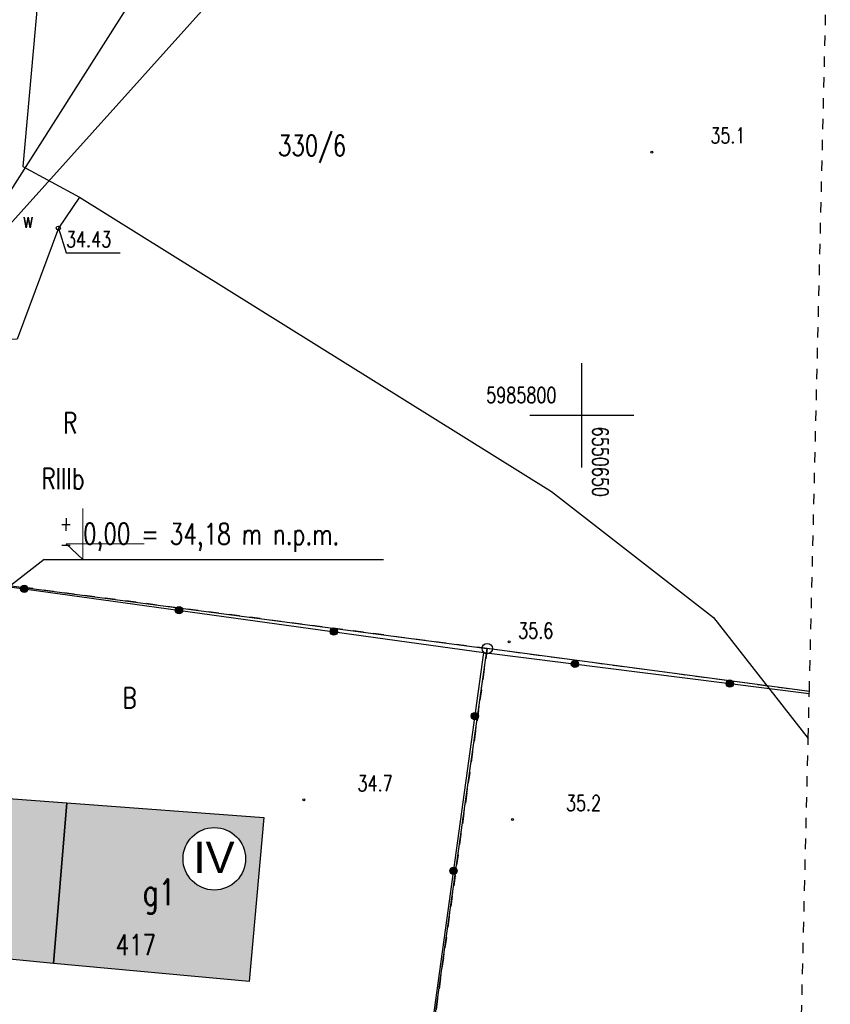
# Model space of a CAD drawing. Header units: millimetres. Extents: x 42484 to 45713, y 27065 to 28593.
# Tile 21 of 23: x 42665 to 42704, y 28476 to 28523. Entities that reach past the tile are written whole.
import ezdxf
from ezdxf.enums import TextEntityAlignment as Align

# ---------------------------------------------------------------- set-up
doc = ezdxf.new("R2010")
doc.units = ezdxf.units.MM
doc.linetypes.add('2', pattern=[1, 0.5, -0.5])
doc.linetypes.add('901', pattern=[0])
doc.layers.add('&_opisy_100', color=51, linetype='Continuous', lineweight=20)
doc.layers.add('KAM-pro Opis Kanalizacji Sanitarnej', color=16, linetype='Continuous', lineweight=13)
for name, color, linetype in [('202-punkt_graniczny', 7, 'Continuous'), ('209-oznaczenie_konturu_klasyfik', 7, 'Continuous'), ('210-oznaczenie_konturu_uzytku_g', 7, 'Continuous'), ('211-numer_dzialki_ewidencyjnej', 7, 'Continuous'), ('218-kontur_uzytku_gruntowego', 7, 'Continuous'), ('219-dzialka_ewidencyjna', 7, 'Continuous'), ('312-budynek_ewidencyjny', 7, 'Continuous'), ('312-oznaczenie_budynku_ewidency', 7, 'Continuous'), ('ogrodzenie_trwale', 7, 'Continuous'), ('opisy', 7, 'Continuous'), ('pikieta_naturalna', 7, 'Continuous'), ('pikieta_naturalna-Atr2', 7, 'Continuous'), ('przewod_elektroenergetyczny_pod', 7, 'Continuous'), ('przewod_wodociagowy', 7, 'Continuous'), ('rzedna-Atr2', 7, 'Continuous'), ('Zakres', 7, 'Continuous'), ('zasuwa_lub_zawor-Atr17', 7, 'Continuous')]:
    doc.layers.add(name, color=color, linetype=linetype)
doc.styles.add('Romans', font='romans.shx', dxfattribs={"width": 0.75})
doc.styles.get("Standard").update_dxf_attribs({"font": 'arial.ttf'})
doc.styles.add('STYL_ARIAL', font='simplex', dxfattribs={"width": 0.75, "oblique": 0.1})

# ---------------------------------------------------------------- blocks, each defined once
blk = doc.blocks.new('202')
at = {"color": 0}
blk.add_circle((0, 0), 0.25, dxfattribs=at)
blk = doc.blocks.new('PW01')
at = {"color": 7}
blk.add_polyline3d([(0.045, 0, 0), (0.0318, -0.0318, 0), (0, -0.045, 0), (-0.0318, -0.0318, 0), (-0.045, 0, 0), (-0.0318, 0.0318, 0), (0, 0.045, 0), (0.0318, 0.0318, 0), (0.045, 0, 0)], dxfattribs=at)

msp = doc.modelspace()

# ---------------------------------------------------------------- hatches: boundary and pattern name
at = {"transparency": 33554585}
h = msp.add_hatch(color=1, dxfattribs=at)
h.set_gradient(color1=(228, 162, 119), color2=(228, 162, 119))
h.paths.add_polyline_path([(42667.201, 28485.666), (42660.121, 28486.196), (42659.551, 28478.556), (42663.301, 28478.276), (42666.571, 28477.966)])
h.paths.add_polyline_path([(42663.058, 28480.269, -1), (42660.058, 28480.269, -1)], flags=16)
h.paths.add_polyline_path([(42662.145, 28485.383), (42662.366, 28487.815), (42660.314, 28488.002), (42660.093, 28485.57)], flags=9)
h.paths.add_polyline_path([(42667.34, 28483.223), (42667.508, 28485.659), (42665.452, 28485.8), (42665.284, 28483.364)], flags=9)
h.paths.add_polyline_path([(42665.099, 28482.109), (42665.267, 28484.546), (42663.211, 28484.687), (42663.043, 28482.251)], flags=24)
h.paths.add_polyline_path([(42660.173, 28478.774), (42662.902, 28478.774), (42662.902, 28481.865), (42660.173, 28481.865)], flags=24)
h.paths.add_polyline_path([(42663.11, 28478.601), (42663.951, 28478.534), (42664.055, 28479.843), (42663.214, 28479.909)], flags=24)
h.paths.add_polyline_path([(42662.991, 28479.676), (42665.241, 28479.676), (42665.241, 28481.176), (42662.991, 28481.176)], flags=24)
h.paths.add_polyline_path([(42662.537, 28481.655), (42664.725, 28481.655), (42664.725, 28483.53), (42662.537, 28483.53)], flags=24)
h = msp.add_hatch(color=1, dxfattribs=at)
h.set_gradient(color1=(228, 162, 119), color2=(228, 162, 119))
h.paths.add_polyline_path([(42675.961, 28477.096), (42676.671, 28484.966), (42667.201, 28485.666), (42666.571, 28477.966)])
h.paths.add_polyline_path([(42672.786, 28482.986, -1), (42675.786, 28482.986, -1)], flags=16)
h.paths.add_polyline_path([(42672.715, 28481.491), (42675.445, 28481.491), (42675.445, 28484.582), (42672.715, 28484.582)], flags=24)
h.paths.add_polyline_path([(42669.301, 28478.106), (42671.587, 28478.106), (42671.587, 28479.606), (42669.301, 28479.606)], flags=24)
h.paths.add_polyline_path([(42670.679, 28479.924), (42672.583, 28479.924), (42672.583, 28482.424), (42670.679, 28482.424)], flags=24)

# ---------------------------------------------------------------- linework, layer by layer
at = {"layer": '&_opisy_100', "color": 0}
msp.add_lwpolyline([(42667.983, 28499.81), (42667.977, 28497.36), (42667.176, 28498.114), (42670.919, 28498.105)], dxfattribs=at)
for q in [(42646.841, 28482.284), (42682.409, 28497.36)]:
    msp.add_line((42666.118, 28497.36), q)
msp.add_circle((42674.286, 28482.986), 1.5)
at = {"layer": '218-kontur_uzytku_gruntowego', "color": 3, "linetype": '2'}
for points in [[(42687.391, 28493.076, 0), (42655.411, 28497.296, 0)], [(42687.391, 28493.076, 0), (42680.621, 28445.246, 0)], [(42680.621, 28445.246, 0), (42687.391, 28493.076, 0)], [(42702.854, 28491.015, 0), (42687.391, 28493.076, 0)]]:
    msp.add_polyline3d(points, dxfattribs=at)
at = {"layer": '219-dzialka_ewidencyjna', "color": 7}
for points in [[(42655.411, 28497.296, 0), (42687.391, 28493.076, 0)], [(42680.621, 28445.246, 0), (42687.391, 28493.076, 0)], [(42702.854, 28491.015, 0), (42687.391, 28493.076, 0)]]:
    msp.add_polyline3d(points, dxfattribs=at)
at = {"layer": '312-budynek_ewidencyjny', "color": 7}
for points in [[(42660.121, 28486.196, 0), (42667.201, 28485.666, 0)], [(42666.571, 28477.966, 0), (42667.201, 28485.666, 0)], [(42667.201, 28485.666, 0), (42666.571, 28477.966, 0)], [(42667.201, 28485.666, 0), (42676.671, 28484.966, 0)], [(42676.671, 28484.966, 0), (42675.961, 28477.096, 0)], [(42666.571, 28477.966, 0), (42663.301, 28478.276, 0)], [(42675.961, 28477.096, 0), (42666.571, 28477.966, 0)]]:
    msp.add_polyline3d(points, dxfattribs=at)
at = {"layer": 'KAM-pro Opis Kanalizacji Sanitarnej', "color": 32, "lineweight": 25, "true_color": 0xcc6600}
msp.add_line((42687.909, 28539.549), (42639.116, 28485.222), dxfattribs=at)
at = {"layer": 'ogrodzenie_trwale', "color": 7, "linetype": '901'}
for points in [[(42654.599, 28469.75, 0), (42655.129, 28487.484, 0), (42655.324, 28497.306, 0), (42687.221, 28492.896, 0)], [(42680.561, 28445.276, 0), (42681.061, 28449.006, 0), (42681.491, 28451.396, 0), (42687.221, 28492.896, 0), (42702.852, 28490.914, 0)]]:
    msp.add_polyline3d(points, dxfattribs=at)
at = {"layer": 'ogrodzenie_trwale', "color": 7}
for centre, radius in [((42665.164, 28495.946), 0.175), ((42665.164, 28495.946), 0.158), ((42665.164, 28495.946), 0.14), ((42665.164, 28495.946), 0.122), ((42665.164, 28495.946), 0.105), ((42665.164, 28495.946), 0.0875), ((42665.164, 28495.946), 0.07), ((42665.164, 28495.946), 0.0525), ((42665.164, 28495.946), 0.035), ((42672.594, 28494.919), 0.175), ((42672.594, 28494.919), 0.158), ((42672.594, 28494.919), 0.14), ((42672.594, 28494.919), 0.122), ((42672.594, 28494.919), 0.105), ((42672.594, 28494.919), 0.0875), ((42672.594, 28494.919), 0.07), ((42672.594, 28494.919), 0.0525), ((42672.594, 28494.919), 0.035), ((42680.023, 28493.892), 0.175), ((42680.023, 28493.892), 0.158), ((42680.023, 28493.892), 0.14), ((42680.023, 28493.892), 0.122), ((42680.023, 28493.892), 0.105), ((42680.023, 28493.892), 0.0875), ((42680.023, 28493.892), 0.07), ((42680.023, 28493.892), 0.0525), ((42680.023, 28493.892), 0.035), ((42691.6, 28492.341), 0.175), ((42691.6, 28492.341), 0.158), ((42691.6, 28492.341), 0.14), ((42691.6, 28492.341), 0.122), ((42691.6, 28492.341), 0.105), ((42691.6, 28492.341), 0.0875), ((42691.6, 28492.341), 0.07), ((42691.6, 28492.341), 0.0525), ((42691.6, 28492.341), 0.035), ((42699.041, 28491.397), 0.175), ((42699.041, 28491.397), 0.158), ((42699.041, 28491.397), 0.14), ((42699.041, 28491.397), 0.122), ((42699.041, 28491.397), 0.105), ((42699.041, 28491.397), 0.0875), ((42699.041, 28491.397), 0.07), ((42699.041, 28491.397), 0.0525), ((42699.041, 28491.397), 0.035), ((42686.799, 28489.84), 0.175), ((42686.799, 28489.84), 0.158), ((42686.799, 28489.84), 0.14), ((42686.799, 28489.84), 0.122), ((42686.799, 28489.84), 0.105), ((42686.799, 28489.84), 0.0875), ((42686.799, 28489.84), 0.07), ((42686.799, 28489.84), 0.0525), ((42686.799, 28489.84), 0.035), ((42685.773, 28482.41), 0.175), ((42685.773, 28482.41), 0.158), ((42685.773, 28482.41), 0.14), ((42685.773, 28482.41), 0.122), ((42685.773, 28482.41), 0.105), ((42685.773, 28482.41), 0.0875), ((42685.773, 28482.41), 0.07), ((42685.773, 28482.41), 0.0525), ((42685.773, 28482.41), 0.035)]:
    msp.add_circle(centre, radius, dxfattribs=at)
at = {"layer": 'opisy', "color": 7}
for points in [[(42691.931, 28501.776, 0), (42691.931, 28506.776, 0)], [(42689.431, 28504.276, 0), (42694.431, 28504.276, 0)]]:
    msp.add_polyline3d(points, dxfattribs=at)
at = {"layer": 'przewod_elektroenergetyczny_pod', "color": 1}
msp.add_polyline3d([(42644.715, 28483.919, 0), (42677.231, 28535.066, 0)], dxfattribs=at)
at = {"layer": 'przewod_wodociagowy', "color": 5}
for points in [[(42666.995, 28537.494, 0), (42665.101, 28516.226, 0), (42667.811, 28514.756, 0), (42690.481, 28500.626, 0), (42698.261, 28494.576, 0), (42702.8, 28488.755, 0)], [(42667.811, 28514.756, 0), (42666.801, 28513.266, 0), (42664.831, 28507.936, 0), (42636.711, 28507.896, 0), (42615.521, 28511.046, 0)]]:
    msp.add_polyline3d(points, dxfattribs=at)
at = {"layer": 'rzedna-Atr2', "color": 7}
msp.add_polyline3d([(42666.801, 28513.266, 0), (42667.171, 28512.076, 0), (42669.772, 28512.076, 0)], dxfattribs=at)
at = {"layer": 'Zakres', "color": 3, "linetype": '2', "lineweight": 30}
msp.add_polyline3d([(42701.65, 28440.842, 0), (42701.65, 28440.842, 0), (42701.685, 28442.3, 0), (42701.8, 28447.1, 0), (42701.861, 28449.626, 0), (42701.87, 28450.007, 0), (42701.888, 28450.746, 0), (42701.888, 28450.746, 0), (42702.097, 28459.46, 0), (42702.8, 28488.755, 0), (42702.852, 28490.914, 0), (42702.854, 28491.015, 0), (42702.854, 28491.015, 0), (42703.861, 28532.956, 0), (42666.995, 28537.494, 0), (42661.794, 28538.135, 0), (42660.244, 28538.326, 0), (42660.241, 28538.326, 0), (42658.39, 28538.554, 0), (42589.106, 28547.082, 0)], dxfattribs=at)
at = {"layer": 'zasuwa_lub_zawor-Atr17', "color": 5}
msp.add_polyline3d([(42666.73, 28513.197, 0), (42666.703, 28513.269, 0), (42666.736, 28513.338, 0), (42666.808, 28513.364, 0), (42666.877, 28513.332, 0), (42666.903, 28513.26, 0), (42666.871, 28513.191, 0), (42666.799, 28513.165, 0), (42666.73, 28513.197, 0)], dxfattribs=at)

# ---------------------------------------------------------------- block references
at = {"layer": '202-punkt_graniczny', "color": 7}
msp.add_blockref('202', (42687.391, 28493.076), dxfattribs=at)
at = {"layer": 'pikieta_naturalna', "color": 7}
for p in [(42695.291, 28516.906), (42688.441, 28493.406), (42678.591, 28485.816), (42688.601, 28484.876)]:
    msp.add_blockref('PW01', p, dxfattribs=at)

# ---------------------------------------------------------------- texts
at = {"layer": '&_opisy_100', "color": 0, "insert": (42666.873, 28499.447), "char_height": 1.0125, "width": 21.03191, "attachment_point": 1, "rotation": 359.8762, "style": 'Romans'}
msp.add_mtext('\\A1;{\\H0.7x;\\S+^ -;} 0,00 = 34,18 m n.p.m.', dxfattribs=at)
at = {"insert": (42673.285, 28483.81), "char_height": 1.5, "attachment_point": 1}
msp.add_mtext_dynamic_manual_height_columns('IV', width=49.94873, gutter_width=12.5, heights=[0], dxfattribs=at)
at = {"layer": '209-oznaczenie_konturu_klasyfik', "color": 3, "style": 'STYL_ARIAL', "width": 0.75}
msp.add_text('RIIIb', height=1, dxfattribs=at).set_placement((42665.994, 28501.732), align=Align.TOP_LEFT)
at = {"layer": '210-oznaczenie_konturu_uzytku_g', "color": 3, "style": 'STYL_ARIAL', "width": 0.75}
for s, p in [('R', (42667.028, 28503.11)), ('B', (42669.878, 28489.91))]:
    msp.add_text(s, height=1, dxfattribs=at).set_placement(p, align=Align.BOTTOM_LEFT)
at = {"layer": '211-numer_dzialki_ewidencyjnej', "color": 7, "style": 'STYL_ARIAL', "width": 0.75}
msp.add_text('330/6', height=1, dxfattribs=at).set_placement((42677.345, 28517.727), align=Align.TOP_LEFT)
at = {"layer": '312-oznaczenie_budynku_ewidency', "color": 7, "style": 'STYL_ARIAL', "width": 0.75}
msp.add_text('g1', height=1.25, dxfattribs=at).set_placement((42671.631, 28481.382), align=Align.MIDDLE_CENTER)
msp.add_text('417', height=1, dxfattribs=at).set_placement((42669.551, 28479.356), align=Align.TOP_LEFT)
at = {"layer": 'opisy', "color": 7, "style": 'STYL_ARIAL', "width": 0.75}
msp.add_text('5985800', height=0.75, dxfattribs=at).set_placement((42687.341, 28505.245), align=Align.MIDDLE_LEFT)
msp.add_text('6550650', height=0.75, rotation=270, dxfattribs=at).set_placement((42692.819, 28503.733), align=Align.MIDDLE_LEFT)
at = {"layer": 'pikieta_naturalna-Atr2', "color": 7, "style": 'STYL_ARIAL', "width": 0.75}
for s, p in [('35.1', (42698.101, 28517.108)), ('35.6', (42688.874, 28493.335)), ('34.7', (42681.161, 28486.008)), ('35.2', (42691.171, 28485.058))]:
    msp.add_text(s, height=0.75, dxfattribs=at).set_placement(p, align=Align.BOTTOM_LEFT)
at = {"layer": 'rzedna-Atr2', "color": 5, "style": 'STYL_ARIAL', "width": 0.75}
msp.add_text('34.43', height=0.75, dxfattribs=at).set_placement((42667.171, 28512.126), align=Align.BOTTOM_LEFT)
at = {"layer": 'zasuwa_lub_zawor-Atr17', "color": 5, "style": 'STYL_ARIAL', "width": 0.75}
msp.add_text('w', height=0.75, dxfattribs=at).set_placement((42665.091, 28513.058), align=Align.BOTTOM_LEFT)

doc.saveas('drawing.dxf')
